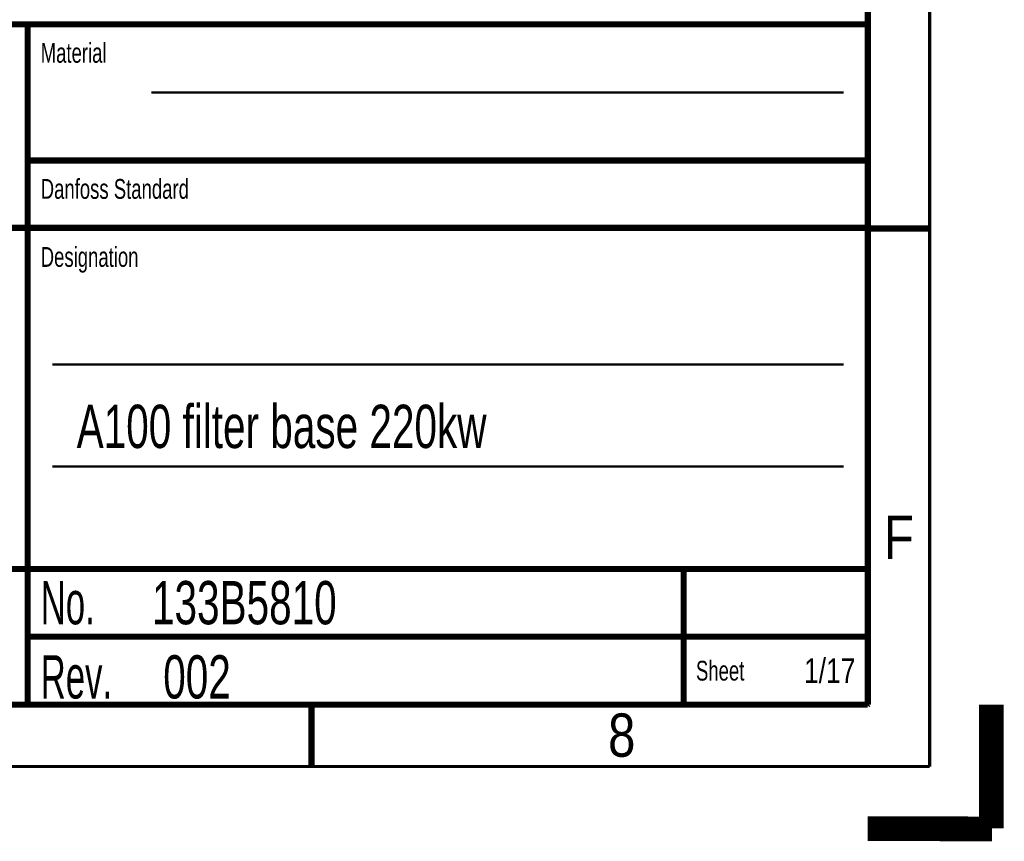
# Model space of a CAD drawing. Header units: millimetres. Extents: x -1 to 421, y -1 to 298.
# Tile 24 of 26: x 341 to 421, y -1 to 65. Entities that reach past the tile are written whole.
import ezdxf

# ---------------------------------------------------------------- set-up
doc = ezdxf.new("R2010")
doc.units = ezdxf.units.MM
doc.header["$LTSCALE"] = 23.1
doc.layers.get('0').update_dxf_attribs({"linetype": 'CONTINUOUS'})
doc.styles.get("Standard").update_dxf_attribs({"font": 'txt', "width": 0.8})
doc.styles.add('TEXTSTYLE_2', font='txt', dxfattribs={"width": 0.85})
doc.styles.add('TEXTSTYLE_5', font='txt', dxfattribs={"width": 0.6})
doc.styles.add('TEXTSTYLE_6', font='txt', dxfattribs={"width": 0.7})

msp = doc.modelspace()

# ---------------------------------------------------------------- linework, layer by layer
at = {"color": 2, "linetype": 'CONTINUOUS'}
for p, q in [((230.0503, 64.9983), (410.0503, 64.9983)), ((342.0503, 64.9983), (342.0503, 48.4983)), ((410.0503, 64.9983), (410.0503, 48.4983)), ((230.0503, 48.4983), (410.0503, 48.4983)), ((230.0503, 48.4983), (410.0503, 48.4983)), ((342.0503, 48.4983), (342.0503, 20.9983)), ((410.0503, 48.4983), (410.0503, 20.9983)), ((230.0503, 20.9983), (410.0503, 20.9983)), ((230.0503, 20.9983), (410.0503, 20.9983)), ((342.0503, 20.9983), (342.0503, 9.9983)), ((395.0503, 20.9983), (395.0503, 9.9983)), ((342.0503, 15.4983), (410.0503, 15.4983)), ((230.0503, 9.9983), (410.0503, 9.9983))]:
    msp.add_line(p, q, dxfattribs=at)
at = {"color": 7, "linetype": 'CONTINUOUS'}
for p, q in [((410.1957, 48.3439), (409.8832, 48.6564)), ((410.1957, 48.6564), (409.8832, 48.3439)), ((410.2066, 48.3421), (409.8941, 48.6546)), ((410.2066, 48.6546), (409.8941, 48.3421)), ((410.1957, 20.8439), (409.8832, 21.1564)), ((410.1957, 21.1564), (409.8832, 20.8439)), ((410.2066, 20.8421), (409.8941, 21.1546)), ((410.2066, 21.1546), (409.8941, 20.8421)), ((370.1562, 9.8438), (369.8438, 10.1562)), ((370.1562, 10.1562), (369.8438, 9.8438)), ((410.1454, 9.8456), (409.8329, 10.1581)), ((410.1454, 10.1581), (409.8329, 9.8456)), ((410.1562, 9.8438), (409.8438, 10.1562)), ((410.1562, 10.1562), (409.8438, 9.8438))]:
    msp.add_line(p, q, dxfattribs=at)
at = {"color": 2, "linetype": 'CONTINUOUS'}
for points, const_width in [([(415, 5), (415, 292)], 0.25), ([(352.0503, 59.4983), (408.0503, 59.4983)], 0.18), ([(344.0503, 37.4983), (408.0503, 37.4983)], 0.18), ([(344.0503, 29.2483), (408.0503, 29.2483)], 0.18), ([(15, 5), (415, 5)], 0.25)]:
    msp.add_lwpolyline(points, dxfattribs=dict(at, const_width=const_width))
at = {"color": 7, "linetype": 'CONTINUOUS'}
for points, const_width in [([(410, 10), (410, 287)], 0.5), ([(230.0503, 64.9983), (410.0503, 64.9983)], 0.5), ([(342.0503, 64.9983), (342.0503, 9.9983)], 0.5), ([(342.0503, 53.9983), (410.0503, 53.9983)], 0.5), ([(410.0108, 48.5473), (230.0503, 48.5473)], 0.5), ([(415, 48.5), (410, 48.5)], 0.5), ([(230.0503, 20.9686), (410.0108, 20.9686)], 0.5), ([(395.1004, 20.9686), (395.1004, 9.9982)], 0.5), ([(342.0503, 15.4983), (410.0503, 15.4983)], 0.5), ([(420, 10), (420, 0)], 2), ([(20, 10), (410, 10)], 0.5), ([(365, 10), (365, 5)], 0.5), ([(409.981, -0.0193), (420.0395, -0.0447)], 2)]:
    msp.add_lwpolyline(points, dxfattribs=dict(at, const_width=const_width))

# ---------------------------------------------------------------- texts
at = {"color": 5, "linetype": 'CONTINUOUS', "line_spacing_factor": 0.9}
for s, insert, char_height, width, attachment_point, style in [('Material', (343.1003, 63.4983), 1.6, 8.96, 1, 'TEXTSTYLE_6'), ('Danfoss Standard', (343.1003, 52.4983), 1.6, 17.92, 1, 'TEXTSTYLE_6'), ('Designation', (343.1003, 46.9983), 1.6, 12.32, 1, 'TEXTSTYLE_6'), (' A100 filter base 220kw', (345.1003, 34.2483), 3.5, 56.35, 1, 'TEXTSTYLE_6'), ('F', (412.5096, 25.2788), 3.5, 4.090625, 2, 'TEXTSTYLE_2'), ('No.', (343.1003, 19.9983), 3.5, 6.3, 1, 'TEXTSTYLE_5'), ('133B5810 ', (352.1003, 19.9983), 3.5, 22.05, 1, 'TEXTSTYLE_6'), ('Rev.', (343.1003, 13.9983), 3.5, 8.4, 1, 'TEXTSTYLE_5'), (' 002', (352.1003, 13.9983), 3.5, 9.8, 1, 'TEXTSTYLE_6'), ('Sheet ', (396.1003, 13.5483), 1.6, 6.72, 1, 'TEXTSTYLE_6'), ('8', (390.095, 9.2914), 3.5, 4.090625, 2, 'TEXTSTYLE_2')]:
    msp.add_mtext(s, dxfattribs=dict(at, insert=insert, char_height=char_height, width=width, attachment_point=attachment_point, style=style))
at = {"color": 5, "linetype": 'CONTINUOUS', "insert": (409.0003, 13.7483), "char_height": 2, "width": 8, "attachment_point": 3, "line_spacing_factor": 0.9}
msp.add_mtext('1/17 ', dxfattribs=at)

doc.saveas('drawing.dxf')
